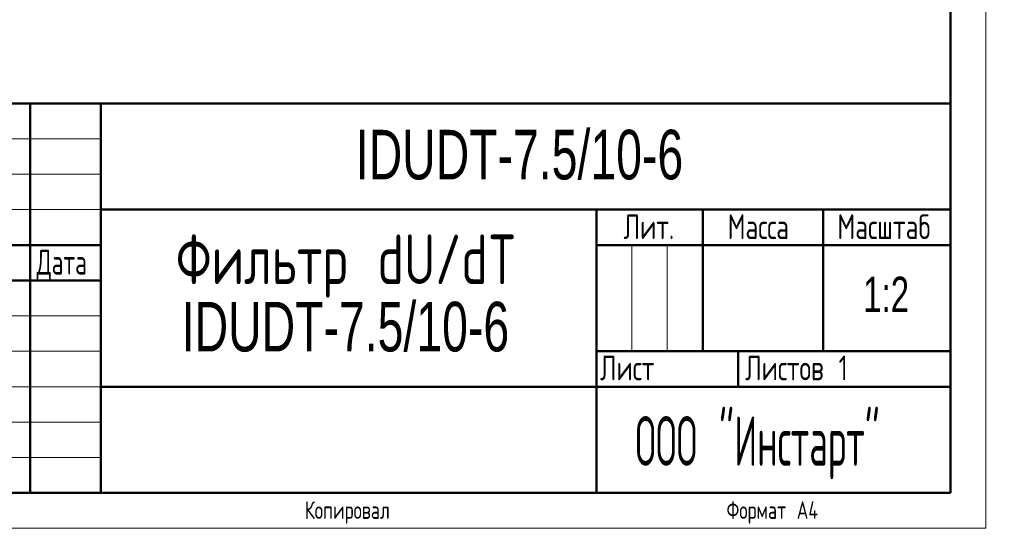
# Model space of a CAD drawing. Header units: millimetres. Extents: x 0 to 425, y 0 to 594.
# Tile 2 of 4: x 147 to 425, y 0 to 144. Entities that reach past the tile are written whole.
import ezdxf

# ---------------------------------------------------------------- set-up
doc = ezdxf.new("R2010")
doc.units = ezdxf.units.MM
doc.header["$LTSCALE"] = 2
doc.linetypes.add('SLD-Сплошная', pattern=[0])
doc.styles.add('SLDTEXTSTYLE0', font='TXT', dxfattribs={"width": 0.7, "bigfont": 'bigfont'})
doc.styles.add('SLDTEXTSTYLE1', font='TXT', dxfattribs={"width": 0.7})
doc.styles.add('SLDTEXTSTYLE2', font='TXT', dxfattribs={"width": 0.511336, "bigfont": 'bigfont'})
doc.styles.add('SLDTEXTSTYLE5', font='TXT', dxfattribs={"width": 0.648852, "bigfont": 'bigfont'})
doc.styles.add('SLDTEXTSTYLE6', font='TXT', dxfattribs={"width": 0.705079, "bigfont": 'bigfont'})

# ---------------------------------------------------------------- blocks, each defined once
blk = doc.blocks.new('SW_NOTE_0')
at = {"color": 0, "linetype": 'Continuous', "lineweight": 0, "char_height": 14, "attachment_point": 2}
for s, insert, style in [('Фильтр dU/dT', (52.5, 17.99), 'SLDTEXTSTYLE0'), ('IDUDT-7.5/10-6', (52.31, -1.01), 'SLDTEXTSTYLE1')]:
    blk.add_mtext(s, dxfattribs=dict(at, insert=insert, style=style))

msp = doc.modelspace()

# ---------------------------------------------------------------- linework, layer by layer
at = {"color": 7, "linetype": 'SLD-Сплошная', "lineweight": 18}
for p, q in [((420, 594), (420, 0)), ((40, 110), (170, 110)), ((40, 100), (170, 100)), ((40, 90), (170, 90)), ((320, 80), (320, 50)), ((330, 80), (330, 50)), ((40, 60), (170, 60)), ((40, 50), (170, 50)), ((40, 40), (170, 40)), ((40, 30), (170, 30)), ((40, 20), (170, 20)), ((0, 0), (420, 0))]:
    msp.add_line(p, q, dxfattribs=at)
at = {"color": 7, "linetype": 'SLD-Сплошная', "lineweight": 50}
for p, q in [((410, 10), (410, 584)), ((40, 120), (410, 120)), ((150, 120), (150, 10)), ((170, 120), (170, 10)), ((170, 90), (410, 90)), ((310, 90), (310, 10)), ((340, 90), (340, 50)), ((374, 90), (374, 50)), ((40, 80), (170, 80)), ((310, 80), (410, 80)), ((40, 70), (170, 70)), ((310, 50), (410, 50)), ((350, 50), (350, 40)), ((170, 40), (410, 40)), ((40, 10), (410, 10))]:
    msp.add_line(p, q, dxfattribs=at)

# ---------------------------------------------------------------- block references
at = {"color": 7, "linetype": 'Continuous', "lineweight": 0}
msp.add_blockref('SW_NOTE_0', (186.78, 64.97), dxfattribs=at)

# ---------------------------------------------------------------- texts
for s, insert, char_height, attachment_point, style in [('IDUDT-7.5/10-6', (288.26, 112.55), 14, 2, 'SLDTEXTSTYLE1'), ('Масштаб', (391.19, 88.68), 7, 2, 'SLDTEXTSTYLE6'), ('Лит.', (324.81, 88.68), 7, 2, 'SLDTEXTSTYLE0'), ('Масса', (355.72, 88.68), 7, 2, 'SLDTEXTSTYLE0'), ('Дата', (158.94, 78.68), 7, 2, 'SLDTEXTSTYLE5'), ('1:2', (391.81, 71.07), 10, 2, 'SLDTEXTSTYLE1'), ('Лист', (311, 48.8), 7, 1, 'SLDTEXTSTYLE0'), ('Листов 1', (352, 48.8), 7, 1, 'SLDTEXTSTYLE0'), ('ООО "Инстарт"', (355.5, 31.66), 14, 2, 'SLDTEXTSTYLE2'), ('Копировал', (239.61, 7.65), 5, 2, 'SLDTEXTSTYLE0'), ('Копировал', (239.61, 7.65), 5, 2, 'SLDTEXTSTYLE0'), ('Формат А4', (359.67, 7.65), 5, 2, 'SLDTEXTSTYLE0')]:
    msp.add_mtext(s, dxfattribs=dict(at, insert=insert, char_height=char_height, attachment_point=attachment_point, style=style))

doc.saveas('drawing.dxf')
